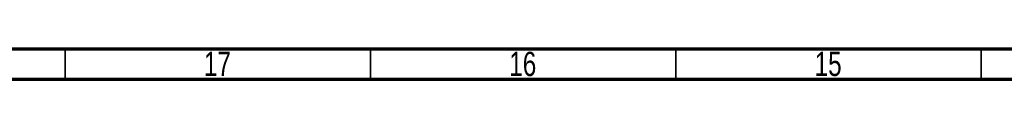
# Model space of a CAD drawing. Header units: millimetres. Extents: x 15 to 1184, y 5 to 836.
# Tile 19 of 27: x 342 to 503, y 831 to 836. Entities that reach past the tile are written whole.
import ezdxf

# ---------------------------------------------------------------- set-up
doc = ezdxf.new("R2010")
doc.units = ezdxf.units.MM
doc.styles.add('SLDTEXTSTYLE0', font='TXT', dxfattribs={"width": 0.75})

msp = doc.modelspace()

# ---------------------------------------------------------------- linework, layer by layer
at = {"color": 7, "linetype": 'Continuous', "lineweight": 70}
for p, q in [((15, 836), (1184, 836)), ((20, 831), (1179, 831))]:
    msp.add_line(p, q, dxfattribs=at)
at = {"color": 7, "linetype": 'Continuous', "lineweight": 35}
for p, q in [((349.5, 831), (349.5, 836)), ((399.5, 831), (399.5, 836)), ((449.5, 831), (449.5, 836)), ((499.5, 831), (499.5, 836))]:
    msp.add_line(p, q, dxfattribs=at)

# ---------------------------------------------------------------- texts
at = {"color": 7, "linetype": 'Continuous', "lineweight": 0, "char_height": 3.9687, "attachment_point": 2, "style": 'SLDTEXTSTYLE0'}
for s, insert in [('17', (374.42, 835.499)), ('16', (424.42, 835.499)), ('15', (474.42, 835.499))]:
    msp.add_mtext(s, dxfattribs=dict(at, insert=insert))

doc.saveas('drawing.dxf')
